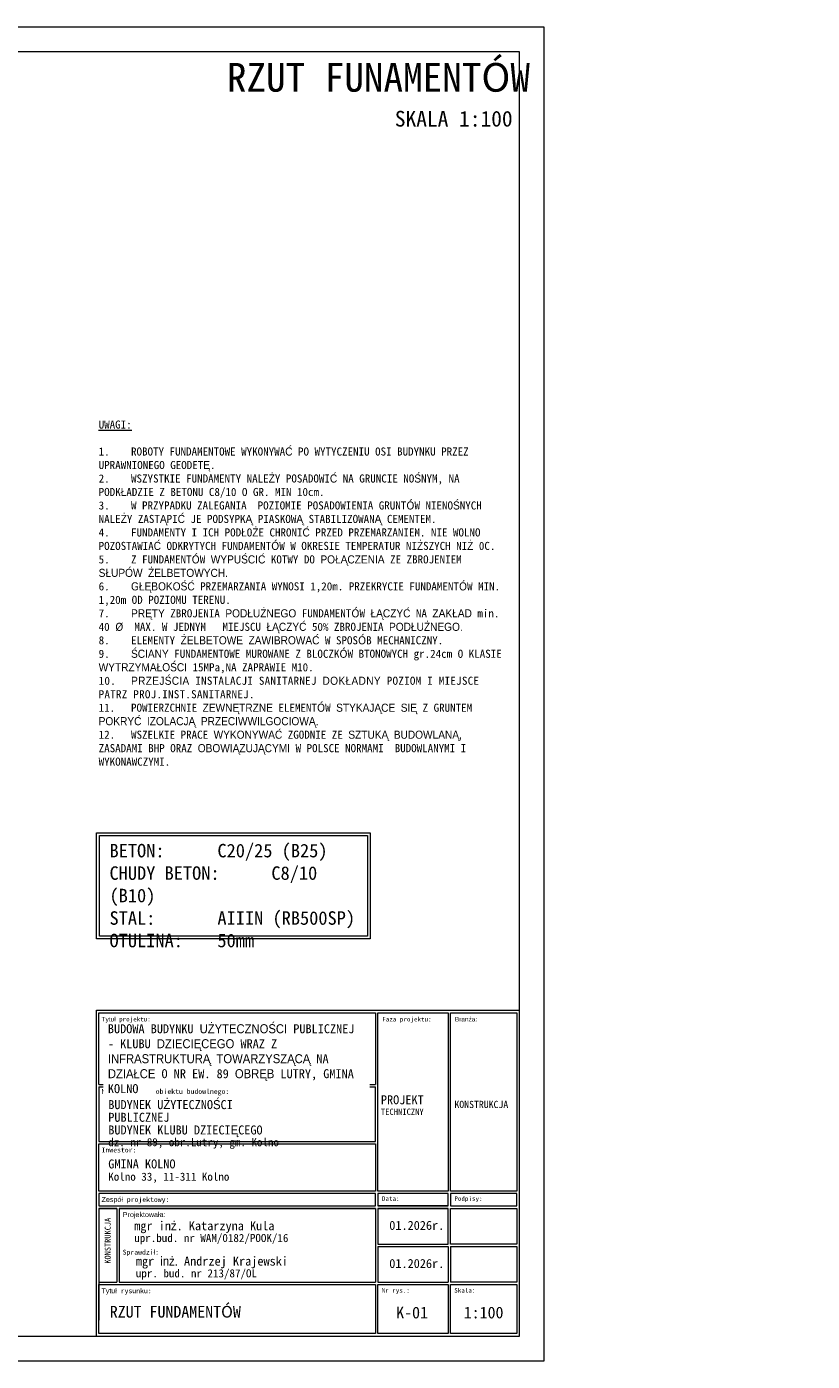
# Model space of a CAD drawing. Header units: millimetres. Extents: x -6343 to 9945, y -9929 to 237.
# Tile 43 of 43: x -3008 to -1261, y -2733 to 237. Entities that reach past the tile are written whole.
import ezdxf

# ---------------------------------------------------------------- set-up
doc = ezdxf.new("R2010")
doc.units = ezdxf.units.MM
for name, color, linetype, lineweight in [('_k_opis', 7, 'Continuous', 13), ('_k_tabela', 7, 'Continuous', 13), ('_k_widok', 7, 'Continuous', 18), ('_k_wymiar', 7, 'Continuous', 9)]:
    doc.layers.add(name, color=color, linetype=linetype, lineweight=lineweight)
doc.styles.add('GENERATED_STYLE_1', font='MS Gothic.ttf')
doc.styles.add('GENERATED_STYLE_2', font='MS Gothic.ttf')
doc.styles.add('Katarzyna', font='MS Gothic.ttf')

# ---------------------------------------------------------------- blocks, each defined once
blk = doc.blocks.new('Tabela_K_KD')
at = {"layer": '_k_tabela', "ltscale": 1000}
for p, q in [((0, 726.1), (940, 726.1)), ((0, 0), (0, 726.1)), ((5.4, 720.7), (620.7, 720.7)), ((5.4, 561.2), (5.4, 720.7)), ((620.7, 720.7), (620.7, 561.2)), ((625.7, 720.7), (782, 720.7)), ((625.7, 323.7), (625.7, 720.7)), ((782, 720.7), (782, 323.7)), ((787, 720.7), (935, 720.7)), ((787, 323.7), (787, 720.7)), ((935, 720.7), (935, 323.7)), ((940, 726.1), (940, 0)), ((5.4, 561.2), (620.7, 561.2)), ((5.4, 555.8), (5.4, 434.4)), ((5.4, 555.8), (620.7, 555.8)), ((620.7, 434.4), (620.7, 555.8)), ((5.4, 434.4), (620.7, 434.4)), ((5.4, 429.1), (620.7, 429.1)), ((5.4, 323.7), (5.4, 429.1)), ((620.7, 429.1), (620.7, 323.7)), ((620.7, 323.7), (5.4, 323.7)), ((620.7, 318.8), (5.4, 318.8)), ((5.4, 318.8), (5.4, 290.8)), ((620.7, 290.8), (620.7, 318.8)), ((782, 323.7), (625.7, 323.7)), ((782, 318.8), (625.7, 318.8)), ((625.7, 318.8), (625.7, 290.8)), ((782, 290.8), (782, 318.8)), ((935, 323.7), (787, 323.7)), ((935, 318.8), (787, 318.8)), ((787, 318.8), (787, 290.8)), ((935, 290.8), (935, 318.8)), ((5.4, 290.8), (620.7, 290.8)), ((5.4, 285.3), (45, 285.3)), ((45, 285.3), (5.4, 285.3)), ((5.4, 285.3), (5.4, 36.5)), ((50.5, 285.3), (620.7, 285.3)), ((620.7, 285.3), (50.5, 285.3)), ((620.7, 285.3), (620.7, 121.3)), ((625.7, 290.8), (782, 290.8)), ((782, 290.8), (625.7, 290.8)), ((625.7, 285.3), (782, 285.3)), ((782, 285.3), (625.7, 285.3)), ((625.7, 285.3), (625.7, 206)), ((782, 206), (782, 285.3)), ((787, 290.8), (935, 290.8)), ((787, 206), (787, 285.3)), ((787, 285.3), (935, 285.3)), ((935, 285.3), (935, 206)), ((625.7, 206), (782, 206)), ((625.7, 200.5), (782, 200.5)), ((625.7, 200.5), (625.7, 121.3)), ((625.7, 200.5), (625.7, 121.3)), ((782, 200.5), (782, 121.3)), ((782, 200.5), (782, 121.3)), ((935, 206), (787, 206)), ((787, 200.5), (934.6, 200.5)), ((787, 200.5), (787, 121.3)), ((787, 200.5), (787, 121.3)), ((934.6, 200.5), (934.6, 121.3)), ((934.6, 200.5), (934.6, 121.3)), ((5.4, 121.3), (45, 121.3)), ((50.5, 121.3), (620.7, 121.3)), ((625.7, 121.3), (782, 121.3)), ((935, 121.3), (787, 121.3)), ((5.4, 7), (5.4, 115.8)), ((5.4, 115.8), (5.4, 36.5)), ((5.4, 115.8), (620.7, 115.8)), ((620.7, 115.8), (620.7, 7)), ((625.7, 115.8), (782, 115.8)), ((625.7, 7), (625.7, 115.8)), ((782, 115.8), (782, 7)), ((787, 115.8), (934.6, 115.8)), ((787, 7), (787, 115.8)), ((934.6, 115.8), (934.6, 7)), ((934.6, 115.8), (934.6, 36.5)), ((934.6, 115.8), (934.6, 36.5)), ((940, 0), (0, 0)), ((620.7, 7), (5.4, 7)), ((782, 7), (625.7, 7)), ((934.6, 7), (787, 7))]:
    blk.add_line(p, q, dxfattribs=at)
for points in [[(45, 285.3), (45, 285.3), (45, 121.3)], [(50.5, 285.3), (50.5, 121.3)]]:
    blk.add_lwpolyline(points, dxfattribs=at)
at = {"layer": '_k_tabela', "attachment_point": 1}
for s, insert, char_height, style in [('\\A1;Tytuł projektu:', (11.3, 711.3), 10, 'GENERATED_STYLE_2'), ('\\A1;Branża:', (797, 711.3), 10, 'GENERATED_STYLE_2'), ('\\A1;Faza projektu:', (635.7, 711.3), 10, 'GENERATED_STYLE_2'), ('\\A1;Nazwa i adres obiektu budowlnego:', (11.3, 551.1), 11, 'GENERATED_STYLE_2'), ('\\A1;{\\fMS Gothic|b0|i0|c128|p49;KONSTRUKCJA}', (796, 524.7), 16, 'GENERATED_STYLE_2'), ('\\A1;Inwestor:', (11.3, 420.8), 11, 'GENERATED_STYLE_1'), ('\\A1;Zespół projektowy:', (11.3, 310.6), 11, 'GENERATED_STYLE_2'), ('\\A1;Data:', (634.8, 312.1), 10, 'GENERATED_STYLE_2'), ('\\A1;Podpisy:', (796, 312.1), 10, 'GENERATED_STYLE_2'), ('\\A1;Projektowała:', (58.5, 277.1), 11, 'GENERATED_STYLE_1'), ('\\A1;01{\\fMS Gothic|b0|i0|c128|p49;.202}6{\\fMS Gothic|b0|i0|c128|p49;r.}', (651.1, 257.5), 20, 'GENERATED_STYLE_2'), ('\\A1;{\\fMS Gothic|b0|i0|c128|p49;Sprawdzi}ł{\\fMS Gothic|b0|i0|c128|p49;:}', (58.1, 193.4), 11, 'GENERATED_STYLE_2'), ('\\A1;01{\\fMS Gothic|b0|i0|c128|p49;.202}6{\\fMS Gothic|b0|i0|c128|p49;r.}', (651.1, 172.7), 20, 'GENERATED_STYLE_2'), ('\\A1;Tytuł rysunku:', (11, 107.5), 11, 'GENERATED_STYLE_2'), ('\\A1;Nr rys.:', (634.4, 107.9), 10, 'GENERATED_STYLE_2'), ('\\A1;Skala:', (795.7, 107.9), 10, 'GENERATED_STYLE_2')]:
    blk.add_mtext(s, dxfattribs=dict(at, insert=insert, char_height=char_height, style=style))
at = {"layer": '_k_tabela', "insert": (632.5, 537), "char_height": 20, "width": 151.282, "attachment_point": 1, "line_spacing_factor": 0.886929, "style": 'GENERATED_STYLE_2'}
blk.add_mtext('\\A1;{\\fMS Gothic|b0|i0|c128|p49;PROJEKT \\fMS Gothic|b0|i0|c238|p49;\\H0.7x;TECHNICZNY}', dxfattribs=at)
at = {"layer": '_k_tabela', "char_height": 20, "attachment_point": 1, "style": 'GENERATED_STYLE_2'}
for s, insert, line_spacing_factor in [('\\A1;{\\fMS Gothic|b0|i0|c128|p49;GMINA }KOLNO\\P{\\H0.9x;Kolno 33, 11-311 Kolno}', (26.2, 394.2), 0.880579), ('\\A1;{\\fMS Gothic|b0|i0|c128|p49;mgr in}ż{\\fMS Gothic|b0|i0|c128|p49;. Katarzyna Kula\\H0.9x;\\Pupr.bud. nr WAM/0182/POOK/16\\H1.1111x; }', (84, 256.6), 0.845413), ('\\A1;mgr inż. Andrzej Krajewski\\P{\\H0.9x;upr. bud. nr 213/87/OL}', (87.6, 178), 0.845413)]:
    blk.add_mtext(s, dxfattribs=dict(at, insert=insert, line_spacing_factor=line_spacing_factor))
at = {"layer": '_k_tabela', "insert": (18.4, 162.2), "char_height": 13, "attachment_point": 1, "rotation": 90, "line_spacing_factor": 0.845413, "style": 'GENERATED_STYLE_2'}
blk.add_mtext('\\A1;{\\fMS Gothic|b0|i0|c128|p49;KONSTRUKCJA}', dxfattribs=at)
at = {"layer": '_k_tabela', "insert": (25.3, 695.1), "char_height": 20, "width": 572.544, "attachment_point": 1, "style": 'GENERATED_STYLE_2', "bg_fill": 2}
blk.add_mtext('\\A1;{\\fMS Gothic|b1|i0|c238|p49;BUDOWA BUDYNKU UŻYTECZNOŚCI PUBLICZNEJ - KLUBU DZIECIĘCEGO WRAZ Z INFRASTRUKTURĄ TOWARZYSZĄCĄ NA DZIAŁCE O NR EW. 89 OBRĘB LUTRY, GMINA KOLNO }', dxfattribs=at)
at = {"layer": '_k_tabela', "insert": (26.2, 526.2), "char_height": 20, "width": 400.102, "attachment_point": 1, "line_spacing_factor": 0.845413, "style": 'GENERATED_STYLE_2'}
blk.add_mtext('\\A1;{\\fMS Gothic|b0|i0|c128|p49;BUDYNEK U}Ż{\\fMS Gothic|b0|i0|c128|p49;YTECZNO}Ś{\\fMS Gothic|b0|i0|c128|p49;CI PUBLICZNEJ \\P}BUDYNEK {\\fMS Gothic|b0|i0|c128|p49;KLUBU DZIECI}Ę{\\fMS Gothic|b0|i0|c128|p49;CEGO\\P\\H0.9x;dz. nr \\fMS Gothic|b0|i0|c238|p49;89,\\fMS Gothic|b0|i0|c128|p49; obr.\\fMS Gothic|b0|i0|c238|p49;Lutry, gm. Kolno}', dxfattribs=at)

msp = doc.modelspace()

# ---------------------------------------------------------------- linework, layer by layer
at = {"layer": '_k_opis'}
for points in [[(-6057.81, 236.59), (-1857.81, 236.59), (-1857.81, -2733.41), (-6057.81, -2733.41)], [(-5867.81, 181.59), (-1912.81, 181.59), (-1912.81, -2678.41), (-5867.81, -2678.41)]]:
    msp.add_lwpolyline(points, close=True, dxfattribs=at)
at = {"layer": '_k_wymiar', "ltscale": 0.1}
for points in [[(-2852.81, -1557.12), (-2243.78, -1557.12), (-2243.78, -1793.43), (-2852.81, -1793.43)], [(-2846.33, -1563.6), (-2250.26, -1563.6), (-2250.26, -1786.95), (-2846.33, -1786.95)]]:
    msp.add_lwpolyline(points, close=True, dxfattribs=at)

# ---------------------------------------------------------------- texts
at = {"layer": '_k_opis', "ltscale": 5, "attachment_point": 1}
for s, width, gutter_width, heights, insert, char_height, style in [('\\pi425.86;{\\fMS Gothic|b1|i0|c238|p49;\\H4x;RZUT FUNAMENTÓW\\P\\pi799.44;\\H0.54687x;SKALA 1:100}', 1047.4384, 25, [0], (-2988.68, 155.97), 16, 'Katarzyna'), ('{\\fMS Gothic|b1|i0|c238|p49;K-01}', 3.6284, 548.68, [211.78], (-2186.27, -2611.92), 26, 'GENERATED_STYLE_2'), ('{\\fMS Gothic|b1|i0|c238|p49;1:100}', 3.6284, 548.68, [211.78], (-2036.11, -2611.92), 26, 'GENERATED_STYLE_2')]:
    msp.add_mtext_dynamic_manual_height_columns(s, width=width, gutter_width=gutter_width, heights=heights, dxfattribs=dict(at, insert=insert, char_height=char_height, style=style))
at = {"layer": '_k_opis', "ltscale": 0.1, "insert": (-2848, -639.79), "char_height": 18, "attachment_point": 1, "style": 'GENERATED_STYLE_1'}
msp.add_mtext_dynamic_manual_height_columns('\\A1;{\\fMS Gothic|b0|i0|c128|p49;\\LUWAGI:\\P\\P\\pi-54,l54,t54;\\l1.^IROBOTY FUNDAMENTOWE WYKONYWA}Ć {\\fMS Gothic|b0|i0|c128|p49;PO WYTYCZENIU OSI BUDYNKU PRZEZ UPRAWNIONEGO GEODET}Ę{\\fMS Gothic|b0|i0|c128|p49;.\\P2.^IWSZYSTKIE FUNDAMENTY NALE}Ż{\\fMS Gothic|b0|i0|c128|p49;Y POSADOWI}Ć {\\fMS Gothic|b0|i0|c128|p49;NA GRUNCIE NO}Ś{\\fMS Gothic|b0|i0|c128|p49;NYM, NA PODK}Ł{\\fMS Gothic|b0|i0|c128|p49;ADZIE Z BETONU C8/10 O GR. MIN 10cm.\\P3.^IW PRZYPADKU ZALEGANIA  POZIOMIE POSADOWIENIA GRUNTÓW NIENO}Ś{\\fMS Gothic|b0|i0|c128|p49;NYCH NALE}Ż{\\fMS Gothic|b0|i0|c128|p49;Y ZAST}Ą{\\fMS Gothic|b0|i0|c128|p49;PI}Ć {\\fMS Gothic|b0|i0|c128|p49;JE PODSYPK}Ą {\\fMS Gothic|b0|i0|c128|p49;PIASKOW}Ą {\\fMS Gothic|b0|i0|c128|p49;STABILIZOWAN}Ą {\\fMS Gothic|b0|i0|c128|p49;CEMENTEM.\\P4.^IFUNDAMENTY I ICH POD}Ł{\\fMS Gothic|b0|i0|c128|p49;O}Ż{\\fMS Gothic|b0|i0|c128|p49;E CHRONI}Ć {\\fMS Gothic|b0|i0|c128|p49;PRZED PRZEMARZANIEM. NIE WOLNO POZOSTAWIA}Ć {\\fMS Gothic|b0|i0|c128|p49;ODKRYTYCH FUNDAMENTÓW W OKRESIE TEMPERATUR NI}Ż{\\fMS Gothic|b0|i0|c128|p49;SZYCH NI}Ż {\\fMS Gothic|b0|i0|c128|p49;0\\A0;C.\\A1; \\P\\A0;\\fMS Gothic|b0|i0|c238|p49;5.^IZ FUNDAMENTÓW WYPUŚCIĆ KOTWY DO POŁĄCZENIA ZE ZBROJENIEM SŁUPÓW ŻELBETOWYCH.\\P6.^IGŁĘBOKOŚĆ PRZEMARZANIA WYNOSI 1,20m. PRZEKRYCIE FUNDAMENTÓW MIN. 1,20m OD POZIOMU TERENU.\\P7.^IPRĘTY ZBROJENIA PODŁUŻNEGO FUNDAMENTÓW ŁĄCZYĆ NA ZAKŁAD min. 40 Ø  MAX. W JEDNYM   MIEJSCU ŁĄCZYĆ 50% ZBROJENIA PODŁUŻNEGO.\\P8.^IELEMENTY ŻELBETOWE ZAWIBROWAĆ W SPOSÓB MECHANICZNY.\\P9.^IŚCIANY FUNDAMENTOWE MUROWANE Z BLOCZKÓW BTONOWYCH gr.24cm O KLASIE WYTRZYMAŁOŚCI 15MPa,NA ZAPRAWIE M10.\\P\\T1.05;10.^IPRZEJŚCIA INSTALACJI SANITARNEJ DOKŁADNY POZIOM I MIEJSCE PATRZ PROJ.INST.SANITARNEJ.\\T1;\\P11.^IPOWIERZCHNIE ZEWNĘTRZNE ELEMENTÓW STYKAJĄCE SIĘ Z GRUNTEM POKRYĆ IZOLACJĄ PRZECIWWILGOCIOWĄ.\\P12.^IWSZELKIE PRACE WYKONYWAĆ ZGODNIE ZE SZTUKĄ BUDOWLANĄ,  ZASADAMI BHP ORAZ OBOWIĄZUJĄCYMI W POLSCE NORMAMI  BUDOWLANYMI I WYKONAWCZYMI.\\C1;\\P\\pi0,l0,tz;\\A1;\\fMS Gothic|b0|i0|c128|p49;\\C256;\\P\\P }', width=905.9711, gutter_width=1000, heights=[0], dxfattribs=at)
at = {"layer": '_k_tabela', "ltscale": 5, "insert": (-2823.28, -2610.01), "char_height": 24, "attachment_point": 1, "style": 'GENERATED_STYLE_2'}
msp.add_mtext_dynamic_manual_height_columns('{\\fMS Gothic|b1|i0|c238|p49;\\H1.0833x;RZUT FUNDAMENTÓW}', width=570.4136, gutter_width=548.68, heights=[211.78], dxfattribs=at)
at = {"layer": '_k_widok', "ltscale": 0.1, "insert": (-2823.87, -1581.92), "char_height": 30, "attachment_point": 1, "style": 'GENERATED_STYLE_1'}
msp.add_mtext_dynamic_manual_height_columns('\\A1;{\\fMS Gothic|b0|i0|c128|p49;BETON: ^IC}20/25{\\fMS Gothic|b0|i0|c128|p49; (B}25{\\fMS Gothic|b0|i0|c128|p49;)\\PCHUDY BETON:^IC8/10  (B10)\\P\\pi-240,l240,t240;STAL:^IAIIIN (RB500SP)\\P\\pi0,l0,tz;OTULINA:^I50mm}', width=569.6838, gutter_width=1000, heights=[0], dxfattribs=at)

# ---------------------------------------------------------------- next in the draw order: block references
at = {"layer": '_k_wymiar'}
msp.add_blockref('Tabela_K_KD', (-2852.81, -2678.41), dxfattribs=at)

doc.saveas('drawing.dxf')
